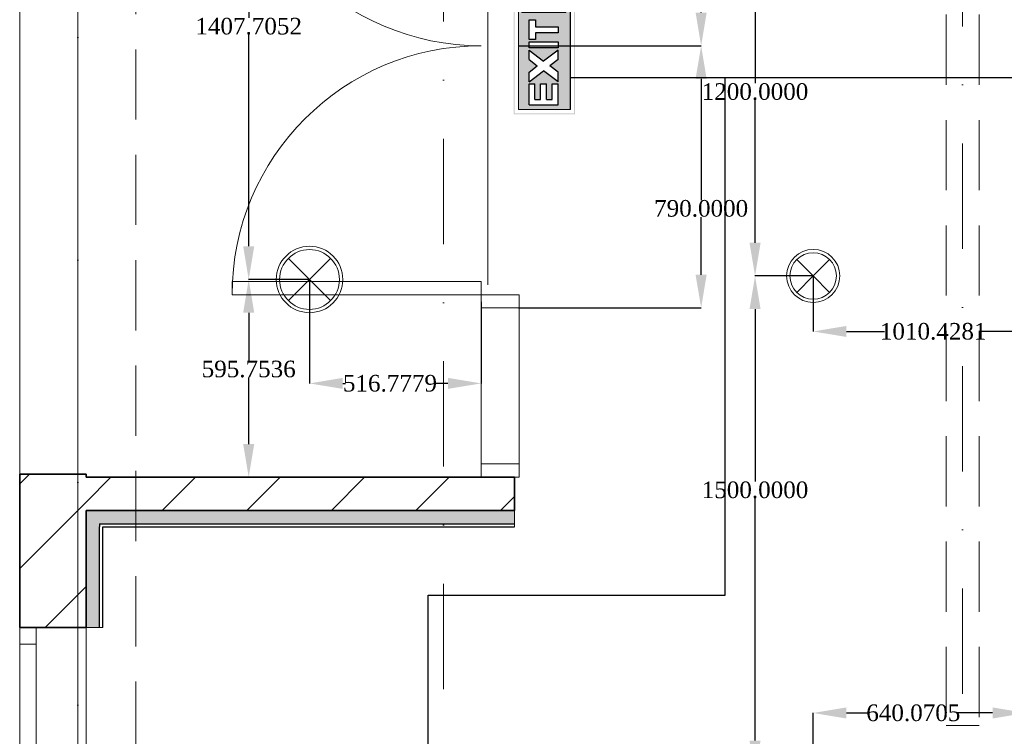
# Model space of a CAD drawing. Header units: inches. Extents: x -78787 to 29484, y -9517 to 23232.
# Tile 13 of 256: x -21844 to -18879, y 2088 to 4247. Entities that reach past the tile are written whole.
import ezdxf
from ezdxf.enums import TextEntityAlignment as Align

# ---------------------------------------------------------------- set-up
doc = ezdxf.new("R2010")
doc.units = ezdxf.units.IN
doc.header["$MEASUREMENT"] = 0
doc.linetypes.add('Dot & Dashed', pattern=[670.277762, 317.5, -176.388889, 0, -176.388874])
doc.linetypes.add('Hidden', pattern=[317.5, 211.666667, -105.833333])
for name, color, linetype in [('- ავარიული განათება', 7, 'Continuous'), ('- განათება', 7, 'Continuous'), ('Marker - Section', 7, 'Continuous'), ('New_Structural - Bearing', 7, 'Continuous'), ('Structural - Bearing', 7, 'Continuous'), ('Structural - Grid', 7, 'Continuous')]:
    doc.layers.add(name, color=color, linetype=linetype)
for name, color, linetype, lineweight in [('Archicad Doors_Pen_No__1', 7, 'Continuous', 13), ('Archicad Windows_Pen_No__1', 7, 'Continuous', 13), ('New_Interior - Lamp_Pen_No__20', 1, 'Continuous', 0), ('New_Structural - Bearing_Pen_No__1', 7, 'Continuous', 13), ('Structural - Bearing_Pen_No__1', 7, 'Continuous', 13), ('Structural - Bearing_Pen_No__27', 7, 'Continuous', 35)]:
    doc.layers.add(name, color=color, linetype=linetype, lineweight=lineweight)
for name, color, linetype, lineweight, true_color in [('Marker - Section_Pen_No__108', 7, 'Continuous', 13, 0xfd8379), ('New_Interior - Lamp_Pen_No__77', 7, 'Continuous', 20, 0xffeb28), ('New_Structural - Bearing_Pen_No__102', 7, 'Continuous', 13, 0xcccccc), ('New_Structural - Bearing_Pen_No__5', 7, 'Continuous', 25, 0x40a5ff), ('New_Structural - Bearing_Pen_No__57', 7, 'Continuous', 25, 0xdcd214), ('Structural - Bearing_Pen_No__102', 7, 'Continuous', 13, 0xcccccc), ('Structural - Grid_Pen_No__81', 7, 'Continuous', 20, 0x6a6a6a)]:
    doc.layers.add(name, color=color, linetype=linetype, lineweight=lineweight, true_color=true_color)
doc.styles.add('GENERATED_STYLE_2', font='txt')
doc.styles.get("Standard").update_dxf_attribs({"font": 'arial.ttf'})
doc.dimstyles.get("Standard").update_dxf_attribs({"dimtxt": 0.18, "dimasz": 0.18, "dimexe": 0.18, "dimexo": 0.0625, "dimgap": 0.09, "dimtad": 0, "dimtih": 1, "dimtoh": 1, "dimdec": 4, "dimzin": 0, "dimdsep": 46, "dimtxsty": 'Standard', "dimcen": 0.09, "dimadec": 0, "dimazin": 0, "dimtfac": 1, "dimtdec": 4, "dimtofl": 0, "dimtmove": 0, "dimatfit": 3, "dimfxl": 1, "dimtolj": 1, "dimtzin": 0, "dimarcsym": 0})
pattern_1 = [(45, (0, 0), (-127.2792, 127.2792), [])]

# ---------------------------------------------------------------- blocks, each defined once
blk = doc.blocks.new('Slab_1', base_point=(-47183.8, 14488))
at = {"layer": 'Structural - Bearing_Pen_No__1', "color": 7, "linetype": 'Continuous', "lineweight": 13, "flags": 128}
blk.add_lwpolyline([(-47183.8, 14488), (1166.2, 14488), (1166.2, 32488), (-317.2, 32488), (-317.2, 39238), (-26465.1, 39238), (-29183.8, 32838), (-47183.8, 32838)], close=True, dxfattribs=at)
blk = doc.blocks.new('Window')
at = {"layer": 'Archicad Windows_Pen_No__1', "color": 7, "linetype": 'Continuous', "lineweight": 13}
for p, q in [((-750, 0), (750, 0)), ((-750, 0), (-700, 0)), ((-750, 0), (-750, -50)), ((-750, 0), (-750, -50)), ((-700, 0), (-700, -50)), ((-700, 0), (700, 0)), ((700, -50), (700, 0)), ((700, 0), (750, 0)), ((750, 0), (750, -50)), ((750, 0), (750, -50)), ((-700, -50), (-750, -50)), ((-750, -50), (-750, -200)), ((700, -50), (-700, -50)), ((750, -50), (700, -50)), ((750, -50), (750, -200)), ((-750, -200), (750, -200))]:
    blk.add_line(p, q, dxfattribs=at)
blk = doc.blocks.new('Wall_1', base_point=(-47183.8, 14838))
at = {"layer": 'Structural - Bearing', "linetype": 'Continuous', "lineweight": 0, "true_color": 0x000000}
h = blk.add_hatch(dxfattribs=at)
h.set_pattern_fill('MASONRY_BLOCK', color=18, style=0, pattern_type=2)
h.set_pattern_definition(pattern_1)
h.paths.add_polyline_path([(-46983.8, 23897.5), (-47183.8, 23897.5), (-47183.8, 23435.2), (-46983.8, 23435.2)])
at = {"layer": 'Structural - Bearing_Pen_No__27', "color": 7, "linetype": 'Continuous', "lineweight": 35}
for p, q in [((-47183.8, 23435.2), (-47133.8, 23435.2)), ((-47133.8, 23435.2), (-46983.8, 23435.2))]:
    blk.add_line(p, q, dxfattribs=at)
at = {"layer": 'Structural - Bearing_Pen_No__27', "color": 7, "linetype": 'Continuous', "lineweight": 35, "flags": 128}
for points in [[(-46983.8, 23897.5), (-47183.8, 23897.5)], [(-47183.8, 23897.5), (-47183.8, 23435.2)], [(-46983.8, 23888), (-46983.8, 23897.5)], [(-46983.8, 23435.2), (-46983.8, 23788)]]:
    blk.add_lwpolyline(points, dxfattribs=at)
at = {"layer": 'Archicad Windows_Pen_No__1', "color": 7, "linetype": 'Continuous', "lineweight": 13, "zscale": 1000, "rotation": 90}
blk.add_blockref('Window', (-47183.8, 22685.2), dxfattribs=at)
blk = doc.blocks.new('Wall_28', base_point=(-47183.8, 23888))
at = {"layer": 'Structural - Bearing', "linetype": 'Continuous', "lineweight": 0, "true_color": 0x000000}
h = blk.add_hatch(dxfattribs=at)
h.set_pattern_fill('MASONRY_BLOCK', color=18, style=0, pattern_type=2)
h.set_pattern_definition(pattern_1)
h.paths.add_polyline_path([(-45794.2, 23888), (-46983.8, 23888), (-46983.8, 23788), (-45794.2, 23788)])
h = blk.add_hatch(dxfattribs=at)
h.set_pattern_fill('MASONRY_BLOCK', color=18, style=0, pattern_type=2)
h.set_pattern_definition(pattern_1)
h.paths.add_polyline_path([(-45694.2, 23888), (-45794.2, 23888), (-45694.2, 23788)])
h = blk.add_hatch(dxfattribs=at)
h.set_pattern_fill('MASONRY_BLOCK', color=18, style=0, pattern_type=2)
h.set_pattern_definition(pattern_1)
h.paths.add_polyline_path([(-45794.2, 23888), (-45794.2, 23788), (-45694.2, 23788)])
at = {"layer": 'Structural - Bearing_Pen_No__27', "color": 7, "linetype": 'Continuous', "lineweight": 35, "flags": 128}
for points in [[(-45794.2, 23888), (-46983.8, 23888)], [(-45694.2, 23788), (-45694.2, 23888)], [(-46983.8, 23788), (-45694.2, 23788)]]:
    blk.add_lwpolyline(points, dxfattribs=at)
blk = doc.blocks.new('Double Door with 2 Sidelights_ Transom_2')
at = {"layer": 'Archicad Doors_Pen_No__1', "color": 7, "linetype": 'Continuous', "lineweight": 13}
for p, q in [((-750, 750), (-750, 0)), ((-710, 750), (-750, 750)), ((-710, 0), (-710, 750)), ((710, 0), (710, 750)), ((710, 750), (750, 750)), ((750, 750), (750, 0)), ((-1260, 0), (-1300, 0)), ((-1300, 0), (-1300, -115)), ((-1300, 0), (-1300, -100)), ((-1300, 0), (-1300, -100)), ((-1260, -115), (-1260, 0)), ((-750, 0), (-790, 0)), ((-790, 0), (-790, -115)), ((-750, -115), (-750, 0)), ((-750, 0), (-710, 0)), ((750, 0), (710, 0)), ((790, 0), (750, 0)), ((750, 0), (750, -115)), ((790, -115), (790, 0)), ((1300, 0), (1260, 0)), ((1260, 0), (1260, -115)), ((1300, -115), (1300, 0)), ((1300, 0), (1300, -100)), ((1300, 0), (1300, -100)), ((-720, -20), (720, -20)), ((-1300, -115), (-1260, -115)), ((-790, -115), (-750, -115)), ((750, -115), (790, -115)), ((1260, -115), (1300, -115))]:
    blk.add_line(p, q, dxfattribs=at)
at = {"layer": 'Archicad Doors_Pen_No__1', "color": 7, "linetype": 'Continuous', "lineweight": 13, "flags": 128}
for points in [[(-1260, -115), (-790, -115), (-790, 0), (-1260, 0)], [(1260, 0), (790, 0), (790, -115), (1260, -115)]]:
    blk.add_lwpolyline(points, close=True, dxfattribs=at)
at = {"layer": 'Archicad Doors_Pen_No__1', "color": 7, "linetype": 'Continuous', "lineweight": 13}
for centre, start, end in [((-750, 0), 0, 90), ((750, 0), 90, 180)]:
    blk.add_arc(centre, 750, start, end, dxfattribs=at)
blk = doc.blocks.new('Wall_29', base_point=(-45794.2, 23888))
at = {"layer": 'Structural - Bearing_Pen_No__27', "color": 7, "linetype": 'Continuous', "lineweight": 35}
blk.add_line((-45794.2, 23888), (-45694.2, 23888), dxfattribs=at)
at = {"layer": 'Archicad Doors_Pen_No__1', "color": 7, "linetype": 'Continuous', "lineweight": 13, "zscale": 1000, "rotation": 90}
blk.add_blockref('Double Door with 2 Sidelights_ Transom_2', (-45794.2, 25188), dxfattribs=at)
blk = doc.blocks.new('Wall_101', base_point=(-45694.2, 23788))
at = {"layer": 'New_Structural - Bearing_Pen_No__57', "linetype": 'Continuous', "lineweight": 25, "true_color": 0xdcd214}
for points in [[(-46943.8, 23748), (-46983.8, 23788), (-46983.8, 23748)], [(-46943.8, 23788), (-46983.8, 23788), (-46943.8, 23748)], [(-46943.8, 23748), (-45694.2, 23748), (-45694.2, 23788), (-46943.8, 23788)]]:
    blk.add_hatch(color=52, dxfattribs=at).paths.add_polyline_path(points)
at = {"layer": 'New_Structural - Bearing_Pen_No__1', "color": 7, "linetype": 'Continuous', "lineweight": 13, "flags": 128}
for points in [[(-46983.8, 23788), (-46983.8, 23748)], [(-45694.2, 23788), (-45694.2, 23748)], [(-45694.2, 23748), (-45694.2, 23738)]]:
    blk.add_lwpolyline(points, dxfattribs=at)
at = {"layer": 'New_Structural - Bearing_Pen_No__5', "color": 161, "linetype": 'Continuous', "lineweight": 25, "true_color": 0x40a5ff}
for q in [(-46943.8, 23738), (-45694.2, 23748)]:
    blk.add_line((-46943.8, 23748), q, dxfattribs=at)
at = {"layer": 'New_Structural - Bearing_Pen_No__5', "color": 161, "linetype": 'Continuous', "lineweight": 25, "true_color": 0x40a5ff, "flags": 128}
for points in [[(-45694.2, 23788), (-46983.8, 23788)], [(-46933.8, 23738), (-45694.2, 23738)]]:
    blk.add_lwpolyline(points, dxfattribs=at)
blk = doc.blocks.new('Wall_102', base_point=(-46983.8, 23788))
at = {"layer": 'New_Structural - Bearing_Pen_No__57', "linetype": 'Continuous', "lineweight": 25, "true_color": 0xdcd214}
blk.add_hatch(color=52, dxfattribs=at).paths.add_polyline_path([(-46983.8, 23748), (-46983.8, 23435.2), (-46943.8, 23435.2), (-46943.8, 23748)])
at = {"layer": 'New_Structural - Bearing_Pen_No__1', "color": 7, "linetype": 'Continuous', "lineweight": 13, "flags": 128}
for points in [[(-46983.8, 23435.2), (-46943.8, 23435.2)], [(-46943.8, 23435.2), (-46933.8, 23435.2)]]:
    blk.add_lwpolyline(points, dxfattribs=at)
at = {"layer": 'New_Structural - Bearing_Pen_No__5', "color": 161, "linetype": 'Continuous', "lineweight": 25, "true_color": 0x40a5ff}
for p in [(-46943.8, 23748), (-46943.8, 23435.2)]:
    blk.add_line(p, (-46943.8, 23738), dxfattribs=at)
at = {"layer": 'New_Structural - Bearing_Pen_No__5', "color": 161, "linetype": 'Continuous', "lineweight": 25, "true_color": 0x40a5ff, "flags": 128}
for points in [[(-46983.8, 23748), (-46983.8, 23435.2)], [(-46933.8, 23435.2), (-46933.8, 23738)]]:
    blk.add_lwpolyline(points, dxfattribs=at)
blk = doc.blocks.new('Standard grid marker_2')
at = {"layer": 'Structural - Grid_Pen_No__81', "color": 251, "linetype": 'Continuous', "lineweight": 20, "true_color": 0x6a6a6a}
blk.add_line((1000, 0), (27734.9, 0), dxfattribs=at)
at = {"layer": 'Structural - Grid_Pen_No__81', "color": 251, "lineweight": 20, "true_color": 0x6a6a6a, "style": 'GENERATED_STYLE_2'}
for tag, p in [('AC_MarkerText_1_0', (-1.5, -46.7)), ('AC_MarkerText_1_1', (28933.4, -46.7))]:
    blk.add_attdef(tag, text='', height=100, rotation=270, dxfattribs=at).set_placement(p, align=Align.TOP_CENTER)
blk = doc.blocks.new('Beam_9', base_point=(-47008.8, 14663))
at = {"layer": 'Structural - Bearing_Pen_No__102', "color": 254, "linetype": 'Hidden', "lineweight": 13, "true_color": 0xcccccc}
for p, q in [((-47183.8, 14488), (-47183.8, 32838)), ((-46833.8, 20838), (-46833.8, 26488))]:
    blk.add_line(p, q, dxfattribs=at)
at = {"layer": 'Structural - Bearing_Pen_No__102', "color": 254, "linetype": 'Dot & Dashed', "lineweight": 13, "true_color": 0xcccccc}
blk.add_line((-47008.8, 14663), (-47008.8, 32663), dxfattribs=at)
blk = doc.blocks.new('Beam_16', base_point=(-44344.3, 26234.2))
at = {"layer": 'New_Structural - Bearing_Pen_No__102', "color": 254, "linetype": 'Hidden', "lineweight": 13, "true_color": 0xcccccc}
for p, q in [((-44394.3, 26234.2), (-44394.3, 23140.2)), ((-44394.3, 26234.2), (-44294.3, 26234.2)), ((-44294.3, 26234.2), (-44294.3, 23140.2)), ((-44394.3, 23140.2), (-44294.3, 23140.2))]:
    blk.add_line(p, q, dxfattribs=at)
at = {"layer": 'New_Structural - Bearing_Pen_No__102', "color": 254, "linetype": 'Dot & Dashed', "lineweight": 13, "true_color": 0xcccccc}
blk.add_line((-44344.3, 26234.2), (-44344.3, 23140.2), dxfattribs=at)
blk = doc.blocks.new('Cutting Plane_3', base_point=(-45907.6, 11703.1))
at = {"layer": 'Marker - Section_Pen_No__108', "color": 11, "linetype": 'Dot & Dashed', "lineweight": 13, "true_color": 0xfd8379}
blk.add_line((-45907.6, 11853.1), (-45907.6, 40288), dxfattribs=at)
blk = doc.blocks.new('Recessed Spot')
at = {"layer": 'New_Interior - Lamp_Pen_No__77', "color": 2, "linetype": 'Continuous', "lineweight": 20, "true_color": 0xffeb28}
for q in [(-49.5, 49.5), (49.5, 49.5), (-49.5, -49.5), (49.5, -49.5)]:
    blk.add_line((0, 0), q, dxfattribs=at)
at = {"layer": 'New_Interior - Lamp_Pen_No__77', "color": 2, "linetype": 'Continuous', "lineweight": 20, "true_color": 0xffeb28, "flags": 128}
blk.add_lwpolyline([(80, 0, 1), (-80, 0, 1)], format="xyb", close=True, dxfattribs=at)
at = {"layer": 'New_Interior - Lamp_Pen_No__77', "color": 2, "linetype": 'Continuous', "lineweight": 20, "true_color": 0xffeb28}
blk.add_circle((0, 0), 70, dxfattribs=at)
blk = doc.blocks.new('Recessed Spot_2')
at = {"layer": 'New_Interior - Lamp_Pen_No__20', "color": 1, "linetype": 'Continuous', "lineweight": 0}
for q in [(-63.6, 63.6), (63.6, 63.6), (-63.6, -63.6), (63.6, -63.6)]:
    blk.add_line((0, 0), q, dxfattribs=at)
at = {"layer": 'New_Interior - Lamp_Pen_No__20', "color": 1, "linetype": 'Continuous', "lineweight": 0, "flags": 128}
blk.add_lwpolyline([(100, 0, 1), (-100, 0, 1)], format="xyb", close=True, dxfattribs=at)
at = {"layer": 'New_Interior - Lamp_Pen_No__20', "color": 1, "linetype": 'Continuous', "lineweight": 0}
blk.add_circle((0, 0), 90, dxfattribs=at)
blk = doc.blocks.new('*D1137')
at = {"layer": '- განათება', "color": 0, "lineweight": -2, "transparency": 16777216}
for p, q in [((-19454.5, 3474.6), (-19454.5, 3307.3)), ((-18444.1, 3474.6), (-18444.1, 3307.3)), ((-19354.5, 3307.5), (-19240.1, 3307.5)), ((-18544.1, 3307.5), (-18946.3, 3307.5))]:
    blk.add_line(p, q, dxfattribs=at)
at = {"layer": '- განათება', "color": 0, "transparency": 16777216}
for points in [[(-19354.5, 3324.2), (-19354.5, 3290.9), (-19454.5, 3307.5)], [(-18544.1, 3324.2), (-18544.1, 3290.9), (-18444.1, 3307.5)]]:
    blk.add_solid(points, dxfattribs=at)
at = {"layer": 'Defpoints', "color": 0, "transparency": 16777216}
for p in [(-19454.5, 3474.7), (-18444.1, 3474.7), (-18444.1, 3307.5)]:
    blk.add_point(p, dxfattribs=at)
at = {"layer": '- განათება', "color": 0, "transparency": 16777216, "insert": (-19093.2, 3307.5), "char_height": 50, "attachment_point": 5}
blk.add_mtext('\\A1;{\\fSylfaen|b0|i0|c0|p18;1010.4281}', dxfattribs=at)
blk = doc.blocks.new('*D1139')
at = {"layer": '- განათება', "color": 0, "lineweight": -2, "transparency": 16777216}
for p, q in [((-19454.6, 4674.7), (-19629.9, 4674.7)), ((-19629.7, 4574.7), (-19629.7, 4055.4)), ((-19629.7, 3574.7), (-19629.7, 4004.2)), ((-19454.6, 3474.7), (-19629.9, 3474.7))]:
    blk.add_line(p, q, dxfattribs=at)
at = {"layer": '- განათება', "color": 0, "transparency": 16777216}
for points in [[(-19646.3, 4574.7), (-19613, 4574.7), (-19629.7, 4674.7)], [(-19646.3, 3574.7), (-19613, 3574.7), (-19629.7, 3474.7)]]:
    blk.add_solid(points, dxfattribs=at)
at = {"layer": 'Defpoints', "color": 0, "transparency": 16777216}
for p in [(-19454.5, 4674.7), (-19629.7, 3474.7), (-19454.5, 3474.7)]:
    blk.add_point(p, dxfattribs=at)
at = {"layer": '- განათება', "color": 0, "transparency": 16777216, "insert": (-19629.7, 4029.8), "char_height": 50, "attachment_point": 5}
blk.add_mtext('\\A1;{\\fSylfaen|b0|i0|c0|p18;1200.0000}', dxfattribs=at)
blk = doc.blocks.new('*D1140')
at = {"layer": '- განათება', "color": 0, "lineweight": -2, "transparency": 16777216}
for p, q in [((-19454.6, 3474.7), (-19629.9, 3474.7)), ((-19629.7, 3374.7), (-19629.7, 2855.4)), ((-19629.7, 2074.7), (-19629.7, 2804.2)), ((-19454.6, 1974.7), (-19629.9, 1974.7))]:
    blk.add_line(p, q, dxfattribs=at)
at = {"layer": '- განათება', "color": 0, "transparency": 16777216}
for points in [[(-19646.3, 3374.7), (-19613, 3374.7), (-19629.7, 3474.7)], [(-19646.3, 2074.7), (-19613, 2074.7), (-19629.7, 1974.7)]]:
    blk.add_solid(points, dxfattribs=at)
at = {"layer": 'Defpoints', "color": 0, "transparency": 16777216}
for p in [(-19454.5, 3474.7), (-19629.7, 1974.7), (-19454.5, 1974.7)]:
    blk.add_point(p, dxfattribs=at)
at = {"layer": '- განათება', "color": 0, "transparency": 16777216, "insert": (-19629.7, 2829.8), "char_height": 50, "attachment_point": 5}
blk.add_mtext('\\A1;{\\fSylfaen|b0|i0|c0|p18;1500.0000}', dxfattribs=at)
blk = doc.blocks.new('*D1142')
at = {"layer": '- განათება', "color": 0, "lineweight": -2, "transparency": 16777216}
for p, q in [((-19454.5, 1974.7), (-19454.5, 2158.2)), ((-19354.5, 2158), (-19285.8, 2158)), ((-18914.4, 2158), (-19020.2, 2158)), ((-18814.4, 2020.2), (-18814.4, 2158.2))]:
    blk.add_line(p, q, dxfattribs=at)
at = {"layer": '- განათება', "color": 0, "transparency": 16777216}
for points in [[(-19354.5, 2174.7), (-19354.5, 2141.3), (-19454.5, 2158)], [(-18914.4, 2174.7), (-18914.4, 2141.3), (-18814.4, 2158)]]:
    blk.add_solid(points, dxfattribs=at)
at = {"layer": 'Defpoints', "color": 0, "transparency": 16777216}
for p in [(-18814.4, 2158), (-18814.4, 2020.1), (-19454.5, 1974.7)]:
    blk.add_point(p, dxfattribs=at)
at = {"layer": '- განათება', "color": 0, "transparency": 16777216, "insert": (-19153, 2158), "char_height": 50, "attachment_point": 5}
blk.add_mtext('\\A1;{\\fSylfaen|b0|i0|c0|p18;640.0705}', dxfattribs=at)
blk = doc.blocks.new('*D1149')
at = {"layer": '- განათება', "color": 0, "lineweight": -2, "transparency": 16777216}
for p, q in [((-20971.3, 3464.1), (-21154.6, 3464.1)), ((-21154.5, 3364.1), (-21154.5, 3219.7)), ((-21154.5, 2968.4), (-21154.5, 3168.3)), ((-21035.7, 2868.4), (-21154.6, 2868.4))]:
    blk.add_line(p, q, dxfattribs=at)
at = {"layer": '- განათება', "color": 0, "transparency": 16777216}
for points in [[(-21171.1, 3364.1), (-21137.8, 3364.1), (-21154.5, 3464.1)], [(-21171.1, 2968.4), (-21137.8, 2968.4), (-21154.5, 2868.4)]]:
    blk.add_solid(points, dxfattribs=at)
at = {"layer": 'Defpoints', "color": 0, "transparency": 16777216}
for p in [(-20971.3, 3464.1), (-21154.5, 2868.4), (-21035.6, 2868.4)]:
    blk.add_point(p, dxfattribs=at)
at = {"layer": '- განათება', "color": 0, "transparency": 16777216, "insert": (-21154.5, 3194), "char_height": 50, "attachment_point": 5}
blk.add_mtext('\\A1;{\\fSylfaen|b0|i0|c0|p18;595.7536}', dxfattribs=at)
blk = doc.blocks.new('*D1150')
at = {"layer": '- განათება', "color": 0, "lineweight": -2, "transparency": 16777216}
for p, q in [((-20971.3, 3464), (-20971.3, 3150.9)), ((-20454.5, 3397.2), (-20454.5, 3150.9)), ((-20871.3, 3151), (-20863.2, 3151)), ((-20554.5, 3151), (-20595.1, 3151))]:
    blk.add_line(p, q, dxfattribs=at)
at = {"layer": '- განათება', "color": 0, "transparency": 16777216}
for points in [[(-20871.3, 3167.7), (-20871.3, 3134.4), (-20971.3, 3151)], [(-20554.5, 3167.7), (-20554.5, 3134.4), (-20454.5, 3151)]]:
    blk.add_solid(points, dxfattribs=at)
at = {"layer": 'Defpoints', "color": 0, "transparency": 16777216}
for p in [(-20971.3, 3464.1), (-20454.5, 3397.2), (-20971.3, 3151)]:
    blk.add_point(p, dxfattribs=at)
at = {"layer": '- განათება', "color": 0, "transparency": 16777216, "insert": (-20729.1, 3151), "char_height": 50, "attachment_point": 5}
blk.add_mtext('\\A1;{\\fSylfaen|b0|i0|c0|p18;516.7779}', dxfattribs=at)
blk = doc.blocks.new('*D1151')
at = {"layer": '- განათება', "color": 0, "lineweight": -2, "transparency": 16777216}
for p, q in [((-20971.3, 4871.8), (-21154.6, 4871.8)), ((-21154.5, 4771.8), (-21154.5, 4252.6)), ((-21154.5, 3564.1), (-21154.5, 4201.3)), ((-20971.3, 3464.1), (-21154.6, 3464.1))]:
    blk.add_line(p, q, dxfattribs=at)
at = {"layer": '- განათება', "color": 0, "transparency": 16777216}
for points in [[(-21171.1, 4771.8), (-21137.8, 4771.8), (-21154.5, 4871.8)], [(-21171.1, 3564.1), (-21137.8, 3564.1), (-21154.5, 3464.1)]]:
    blk.add_solid(points, dxfattribs=at)
at = {"layer": 'Defpoints', "color": 0, "transparency": 16777216}
for p in [(-20971.3, 4871.8), (-21154.5, 3464.1), (-20971.3, 3464.1)]:
    blk.add_point(p, dxfattribs=at)
at = {"layer": '- განათება', "color": 0, "transparency": 16777216, "insert": (-21154.5, 4226.9), "char_height": 50, "attachment_point": 5}
blk.add_mtext('\\A1;{\\fSylfaen|b0|i0|c0|p18;1407.7052}', dxfattribs=at)
blk = doc.blocks.new('საევაკუაციო მანიშნებელი გასასვლელი')
at = {"linetype": 'Continuous', "lineweight": 35}
h = blk.add_hatch(color=7, dxfattribs=at)
h.paths.add_polyline_path([(9307.3, 3801.4), (10271.2, 3801.4), (10271.2, 4231.8), (9307.3, 4231.8)])
h.paths.add_polyline_path([(10265, 3807.7), (9313.9, 3807.7), (9313.9, 4225.5), (10265, 4225.5)], flags=0)
h = blk.add_hatch(color=3)
h.dxf.hatch_style = 1
h.paths.add_polyline_path([(9341, 4198.3), (9341, 3833.9), (10237.3, 3833.9), (10237.3, 4198.3)])
h.paths.add_polyline_path([(9691.6, 4124.1), (9758.7, 4124.1), (9681.1, 4022.1), (9758.7, 3920.1), (9691.6, 3920.1), (9647.6, 3978), (9603.5, 3920.1), (9536.5, 3920.1), (9614, 4022.1), (9536.5, 4124.1), (9603.5, 4124.1), (9647.6, 4066.2)], flags=16)
h.paths.add_polyline_path([(9774.3, 4124.1), (9816.6, 4124.1), (9816.6, 3920.1), (9774.3, 3920.1)], flags=16)
h.paths.add_polyline_path([(9522.5, 4124.1), (9522.5, 4083.3), (9412.2, 4083.3), (9412.2, 4042.5), (9522.5, 4042.5), (9522.5, 4001.7), (9412.2, 4001.7), (9412.2, 3960.9), (9522.5, 3960.9), (9522.5, 3920.1), (9374.5, 3920.1), (9374.5, 4124.1)], flags=16)
h.paths.add_polyline_path([(9832.2, 4124.1), (9971.8, 4124.1), (9971.8, 4079.1), (9923.1, 4079.1), (9923.1, 3920.1), (9880.8, 3920.1), (9880.8, 4079.1), (9832.2, 4079.1)], flags=16)
h.paths.add_polyline_path([(10022.9, 4174.4), (10215, 4174.4), (10215, 3866.7), (10022.9, 3866.7)], flags=16)
h.paths.add_polyline_path([(10057, 4045), (10085.4, 4093.5), (10137.7, 4093.5, 0.505536), (10169.3, 4071.8), (10169.3, 4042.7), (10209.7, 4042.7), (10209.7, 4014.3), (10147.6, 4014.3), (10147.6, 4034.3), (10132.6, 4003.5), (10171.2, 3979.9), (10171.2, 3908.9), (10143.4, 3908.9), (10143.4, 3964.3), (10112.7, 3985.3), (10112.7, 3938.2), (10029.9, 3938.2), (10029.9, 3964.9), (10084.5, 3964.9), (10084.5, 4014.9), (10113.1, 4068.1), (10100.1, 4071.7), (10079.1, 4032.2)], flags=0)
h.paths.add_polyline_path([(10144, 4100.1, -1), (10191.6, 4100.1, -1)], flags=0)
h = blk.add_hatch(color=3)
h.dxf.hatch_style = 1
h.paths.add_polyline_path([(10147.6, 4034.3), (10147.6, 4014.3), (10209.7, 4014.3), (10209.7, 4042.7), (10169.3, 4042.7), (10169.3, 4071.8, -0.505536), (10137.7, 4093.5), (10085.4, 4093.5), (10057, 4045), (10079.1, 4032.2), (10100.1, 4071.7), (10113.1, 4068.1), (10084.5, 4014.9), (10084.5, 3964.9), (10029.9, 3964.9), (10029.9, 3938.2), (10112.7, 3938.2), (10112.7, 3985.3), (10143.4, 3964.3), (10143.4, 3908.9), (10171.2, 3908.9), (10171.2, 3979.9), (10132.6, 4003.5)])
h.paths.add_polyline_path([(10191.6, 4100.1, 1), (10144, 4100.1, 1)])
at = {"color": 7, "linetype": 'Continuous', "lineweight": 13}
for p, q in [((10237.3, 4198.3), (9341, 4198.3)), ((9341, 4198.3), (9341, 3833.9)), ((10215, 4174.4), (10022.9, 4174.4)), ((10022.9, 4174.4), (10022.9, 3866.7)), ((10215, 3866.7), (10215, 4174.4)), ((10237.3, 3833.9), (10237.3, 4198.3)), ((10085.4, 4093.5), (10057, 4045)), ((10137.7, 4093.5), (10085.4, 4093.5)), ((10057, 4045), (10079.1, 4032.2)), ((10079.1, 4032.2), (10100.1, 4071.7)), ((10113.1, 4068.1), (10084.5, 4014.9)), ((10084.5, 4014.9), (10084.5, 3964.9)), ((10100.1, 4071.7), (10113.1, 4068.1)), ((10132.6, 4003.5), (10147.6, 4034.3)), ((10147.6, 4034.3), (10147.6, 4014.3)), ((10147.6, 4014.3), (10209.7, 4014.3)), ((10169.3, 4042.7), (10169.3, 4071.8)), ((10209.7, 4042.7), (10169.3, 4042.7)), ((10209.7, 4014.3), (10209.7, 4042.7)), ((10084.5, 3964.9), (10029.9, 3964.9)), ((10029.9, 3964.9), (10029.9, 3938.2)), ((10029.9, 3938.2), (10112.7, 3938.2)), ((10112.7, 3938.2), (10112.7, 3985.3)), ((10112.7, 3985.3), (10143.4, 3964.3)), ((10171.2, 3979.9), (10132.6, 4003.5)), ((10143.4, 3964.3), (10143.4, 3908.9)), ((10171.2, 3908.9), (10171.2, 3979.9)), ((10143.4, 3908.9), (10171.2, 3908.9)), ((10022.9, 3866.7), (10215, 3866.7))]:
    blk.add_line(p, q, dxfattribs=at)
at = {"color": 7}
for p, q in [((9374.5, 4124.1), (9374.5, 3920.1)), ((9374.5, 4124.1), (9522.5, 4124.1)), ((9412.2, 4083.3), (9522.5, 4083.3)), ((9412.2, 4083.3), (9412.2, 4042.5)), ((9522.5, 4124.1), (9522.5, 4083.3)), ((9536.5, 4124.1), (9603.5, 4124.1)), ((9536.5, 4124.1), (9614, 4022.1)), ((9603.5, 4124.1), (9647.6, 4066.2)), ((9691.6, 4124.1), (9647.6, 4066.2)), ((9758.7, 4124.1), (9681.1, 4022.1)), ((9691.6, 4124.1), (9758.7, 4124.1)), ((9774.3, 4124.1), (9816.6, 4124.1)), ((9774.3, 3920.1), (9774.3, 4124.1)), ((9816.6, 4124.1), (9816.6, 3920.1)), ((9832.2, 4079.1), (9832.2, 4124.1)), ((9832.2, 4124.1), (9971.8, 4124.1)), ((9880.8, 4079.1), (9832.2, 4079.1)), ((9880.8, 3920.1), (9880.8, 4079.1)), ((9971.8, 4079.1), (9923.1, 4079.1)), ((9923.1, 4079.1), (9923.1, 3920.1)), ((9971.8, 4124.1), (9971.8, 4079.1)), ((9412.2, 4042.5), (9522.5, 4042.5)), ((9522.5, 4042.5), (9522.5, 4001.7)), ((9536.5, 3920.1), (9614, 4022.1)), ((9758.7, 3920.1), (9681.1, 4022.1)), ((9412.2, 4001.7), (9522.5, 4001.7)), ((9412.2, 4001.7), (9412.2, 3960.9)), ((9412.2, 3960.9), (9522.5, 3960.9)), ((9522.5, 3960.9), (9522.5, 3920.1)), ((9603.5, 3920.1), (9647.6, 3978)), ((9691.6, 3920.1), (9647.6, 3978)), ((9374.5, 3920.1), (9522.5, 3920.1)), ((9536.5, 3920.1), (9603.5, 3920.1)), ((9691.6, 3920.1), (9758.7, 3920.1)), ((9816.6, 3920.1), (9774.3, 3920.1)), ((9923.1, 3920.1), (9880.8, 3920.1)), ((9341, 3833.9), (10237.3, 3833.9))]:
    blk.add_line(p, q, dxfattribs=at)
at = {"color": 7, "linetype": 'Continuous', "lineweight": 13}
for centre, start, end in [((10161.5, 4094.3), 181.79553, 289.06844), ((10167.8, 4100.1), 360, 180), ((10167.8, 4100.1), 180, 0)]:
    blk.add_arc(centre, 23.8, start, end, dxfattribs=at)
blk = doc.blocks.new('*D1344')
at = {"layer": '- ავარიული განათება', "color": 0, "lineweight": -2, "transparency": 16777216}
for p, q in [((-20340.9, 4958.4), (-19791.8, 4958.4)), ((-19792, 4858.4), (-19792, 4685.8)), ((-19792, 4268.4), (-19792, 4634.5)), ((-20342.1, 4168.4), (-19791.8, 4168.4))]:
    blk.add_line(p, q, dxfattribs=at)
at = {"layer": '- ავარიული განათება', "color": 0, "transparency": 16777216}
for points in [[(-19808.7, 4858.4), (-19775.3, 4858.4), (-19792, 4958.4)], [(-19808.7, 4268.4), (-19775.3, 4268.4), (-19792, 4168.4)]]:
    blk.add_solid(points, dxfattribs=at)
at = {"layer": 'Defpoints', "color": 0, "transparency": 16777216}
for p in [(-20340.9, 4958.4), (-20342.2, 4168.4), (-19792, 4168.4)]:
    blk.add_point(p, dxfattribs=at)
at = {"layer": '- ავარიული განათება', "color": 0, "transparency": 16777216, "insert": (-19792, 4660.2), "char_height": 50, "attachment_point": 5}
blk.add_mtext('\\A1;{\\fSylfaen|b0|i0|c0|p18;790.0000}', dxfattribs=at)
blk = doc.blocks.new('*D1345')
at = {"layer": '- ავარიული განათება', "color": 0, "lineweight": -2, "transparency": 16777216}
for p, q in [((-20342.1, 4168.4), (-19791.8, 4168.4)), ((-19792, 4068.4), (-19792, 3703.5)), ((-19792, 3478.4), (-19792, 3652.2)), ((-20342.1, 3378.4), (-19791.8, 3378.4))]:
    blk.add_line(p, q, dxfattribs=at)
at = {"layer": '- ავარიული განათება', "color": 0, "transparency": 16777216}
for points in [[(-19808.7, 4068.4), (-19775.3, 4068.4), (-19792, 4168.4)], [(-19808.7, 3478.4), (-19775.3, 3478.4), (-19792, 3378.4)]]:
    blk.add_solid(points, dxfattribs=at)
at = {"layer": 'Defpoints', "color": 0, "transparency": 16777216}
for p in [(-20342.2, 4168.4), (-20342.2, 3378.4), (-19792, 3378.4)]:
    blk.add_point(p, dxfattribs=at)
at = {"layer": '- ავარიული განათება', "color": 0, "transparency": 16777216, "insert": (-19792, 3677.9), "char_height": 50, "attachment_point": 5}
blk.add_mtext('\\A1;{\\fSylfaen|b0|i0|c0|p18;790.0000}', dxfattribs=at)

msp = doc.modelspace()

# ---------------------------------------------------------------- linework, layer by layer
at = {"layer": '- ავარიული განათება', "color": 3}
for points in [[(-19720, 4071.57015), (-20185.80199, 4071.57015)], [(-13978.34745, 4071.57015), (-19720, 4071.57015)]]:
    msp.add_lwpolyline(points, dxfattribs=at)

# ---------------------------------------------------------------- block references
at = {"layer": '- ავარიული განათება', "color": 5, "xscale": 0.4291533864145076, "yscale": 0.4291533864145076, "zscale": 0.4291533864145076, "rotation": 90}
msp.add_blockref('საევაკუაციო მანიშნებელი გასასვლელი', (-18540.48539, -32.69585), dxfattribs=at)
at = {"layer": '- განათება', "color": 1, "linetype": 'Continuous', "lineweight": 0, "zscale": 1000}
msp.add_blockref('Recessed Spot_2', (-20971.27446, 3464.10879), dxfattribs=at)
at = {"layer": '- განათება', "color": 2, "linetype": 'Continuous', "lineweight": 20, "true_color": 0xffeb28, "zscale": 1000}
msp.add_blockref('Recessed Spot', (-19454.49655, 3474.66871), dxfattribs=at)
at = {"layer": 'New_Structural - Bearing', "color": 254, "lineweight": 13, "true_color": 0xcccccc}
msp.add_blockref('Beam_16', (-19004.55283, 5214.56266), dxfattribs=at)
at = {"layer": 'New_Structural - Bearing', "color": 7, "lineweight": 35}
for name, p in [('Wall_101', (-20354.49655, 2768.35514)), ('Wall_102', (-21644.06848, 2768.35514))]:
    msp.add_blockref(name, p, dxfattribs=at)
at = {"layer": 'Structural - Bearing', "color": 7, "linetype": 'Continuous', "lineweight": 13}
msp.add_blockref('Slab_1', (-21844.06848, -6531.64486), dxfattribs=at)
at = {"layer": 'Structural - Bearing', "color": 254, "lineweight": 13, "true_color": 0xcccccc}
msp.add_blockref('Beam_9', (-21669.06848, -6356.64486), dxfattribs=at)
at = {"layer": 'Structural - Bearing', "color": 7, "lineweight": 35}
for name, p in [('Wall_29', (-20454.49655, 2868.35514)), ('Wall_1', (-21844.06848, -6181.64486)), ('Wall_28', (-21844.06848, 2868.35514))]:
    msp.add_blockref(name, p, dxfattribs=at)
at = {"layer": 'Structural - Grid', "color": 8, "linetype": 'Continuous', "lineweight": 15, "zscale": 1000, "rotation": 90}
msp.add_blockref('Standard grid marker_2', (-21669.06848, -9316.57065), dxfattribs=at)

# ---------------------------------------------------------------- dimensions: what is measured, and where the dimension line sits
at = {"layer": '- ავარიული განათება', "color": 1}
for base, p1, p2, picture, middle in [((-19792, 4168.35514), (-20340.92021, 4958.35514), (-20342.19645, 4168.35514), '*D1344', (-19792, 4660.1722)), ((-19792, 3378.35514), (-20342.19645, 4168.35514), (-20342.19645, 3378.35514), '*D1345', (-19792, 3677.85886))]:
    dim = msp.add_linear_dim(base=base, p1=p1, p2=p2, angle=270, text='{\\fSylfaen|b0|i0|c0|p18;<>}', dimstyle='Standard', override={"dimtxt": 50, "dimasz": 100}, dxfattribs=at)
    dim.commit()
    dim.dimension.update_dxf_attribs({"geometry": picture, "text_midpoint": middle, "dimtype": 160})
at = {"layer": '- განათება', "color": 1}
for base, p1, p2, picture, middle in [((-21154.46101, 3464.10879), (-20971.27446, 4871.81395), (-20971.27446, 3464.10879), '*D1151', (-21154.46101, 4226.94188)), ((-19629.6703, 3474.66871), (-19454.49655, 4674.66871), (-19454.49655, 3474.66871), '*D1139', (-19629.6703, 4029.79664)), ((-19629.6703, 1974.66871), (-19454.49655, 3474.66871), (-19454.49655, 1974.66871), '*D1140', (-19629.6703, 2829.79664)), ((-21154.461005, 2868.355138), (-20971.274465, 3464.108787), (-21035.587924, 2868.355138), '*D1149', (-21154.461005, 3194.040305))]:
    dim = msp.add_linear_dim(base=base, p1=p1, p2=p2, angle=270, text='{\\fSylfaen|b0|i0|c0|p18;<>}', dimstyle='Standard', override={"dimtxt": 50, "dimasz": 100}, dxfattribs=at)
    dim.commit()
    dim.dimension.update_dxf_attribs({"geometry": picture, "text_midpoint": middle, "dimtype": 160})
for base, p1, p2, picture, middle in [((-18444.06848, 3307.52445), (-19454.49655, 3474.66871), (-18444.06848, 3474.66871), '*D1137', (-19093.19641, 3307.52445)), ((-18814.42601, 2158), (-19454.49655, 1974.66871), (-18814.42601, 2020.13826), '*D1142', (-19153, 2158))]:
    dim = msp.add_linear_dim(base=base, p1=p1, p2=p2, text='{\\fSylfaen|b0|i0|c0|p18;<>}', dimstyle='Standard', override={"dimtxt": 50, "dimasz": 100}, dxfattribs=at)
    dim.commit()
    dim.dimension.update_dxf_attribs({"geometry": picture, "text_midpoint": middle, "dimtype": 160})

# ---------------------------------------------------------------- next in the draw order: block references
at = {"layer": 'Marker - Section', "color": 11, "lineweight": 13, "true_color": 0xfd8379}
msp.add_blockref('Cutting Plane_3', (-20567.85405, -9316.57065), dxfattribs=at)

# ---------------------------------------------------------------- next in the draw order: linework, layer by layer
at = {"layer": '- ავარიული განათება', "color": 3}
msp.add_lwpolyline([(-20614.09039, 665.6078), (-20614.09039, 2512.5), (-19720, 2512.5), (-19720, 4071.57015)], dxfattribs=at)

# ---------------------------------------------------------------- next in the draw order: dimensions: what is measured, and where the dimension line sits
at = {"layer": '- განათება', "color": 1}
dim = msp.add_linear_dim(base=(-20971.27446, 3151.0403), p1=(-20454.49655, 3397.2243), p2=(-20971.27446, 3464.10879), angle=180, text='{\\fSylfaen|b0|i0|c0|p18;<>}', dimstyle='Standard', override={"dimtxt": 50, "dimasz": 100}, dxfattribs=at)
dim.commit()
dim.dimension.update_dxf_attribs({"geometry": '*D1150', "text_midpoint": (-20729.13853, 3151.0403), "dimtype": 160})

doc.saveas('drawing.dxf')
